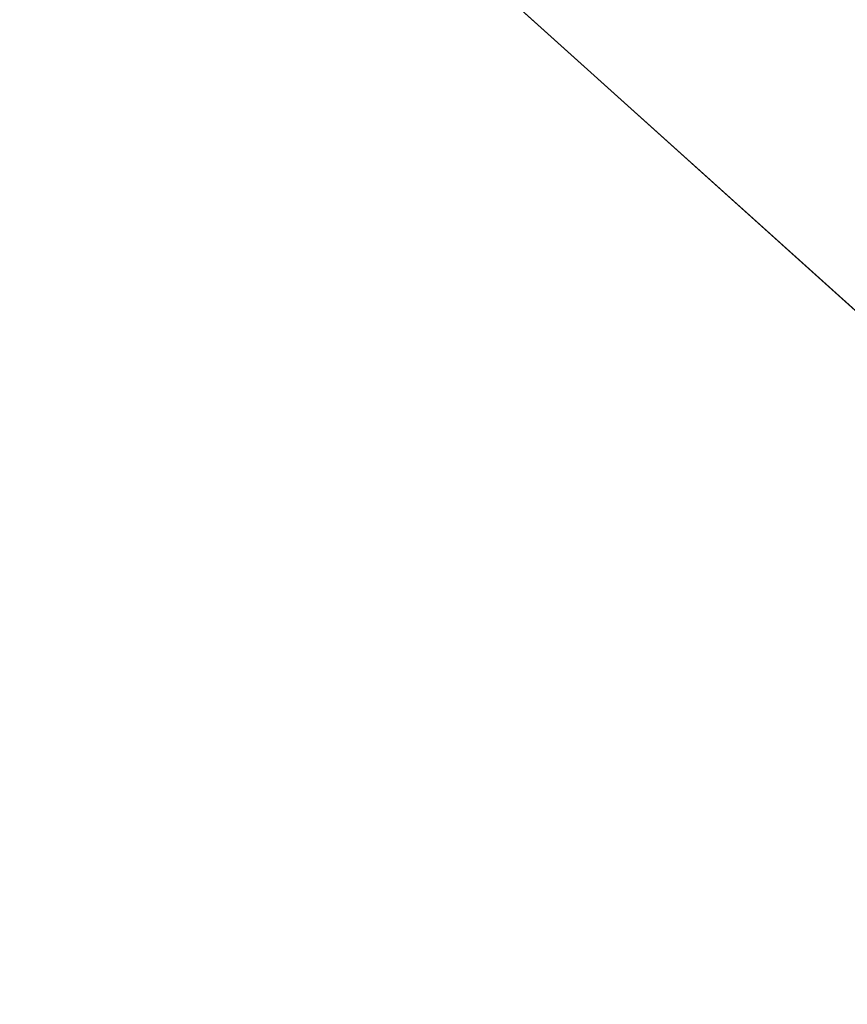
# Model space of a CAD drawing. Header units: millimetres. Extents: x -25.5 to 58.1, y -24 to 24.
# Tile 181 of 256: x -14.4276 to -14.3705, y -14.7635 to -14.6955. Entities that reach past the tile are written whole.
import ezdxf

# ---------------------------------------------------------------- set-up
doc = ezdxf.new("R2010")
doc.units = ezdxf.units.MM
doc.layers.add('1', color=7, linetype='CONTINUOUS', true_color=0xffffff)

msp = doc.modelspace()

# ---------------------------------------------------------------- linework, layer by layer
at = {"layer": '1', "color": 30, "linetype": 'Continuous', "lineweight": 13, "extrusion": (0, 0, -1)}
for centre in [(0.308248, 0.561905, -0.28359), (0.308248, 0.561905, -2.78359)]:
    msp.add_circle(centre, 15.3, dxfattribs=at)
at = {"layer": '1', "color": 252, "linetype": 'Continuous', "lineweight": 13, "extrusion": (0, 0, -1)}
msp.add_circle((0.308248, 0.561905, -1.93359), 15.29, dxfattribs=at)
at = {"layer": '1', "color": 252, "linetype": 'Continuous', "lineweight": 13}
msp.add_circle((-0.308248, 0.561905, 0.43359), 15.29, dxfattribs=at)
at = {"layer": '1', "color": 3, "linetype": 'Continuous', "lineweight": 13}
for points in [[(-10.187375, -13.609459, 37.999999), (-13.609459, -10.187375, 37.999999), (-14.86, -14.27436, 37.999999), (-14.365572, -14.719544, 37.999999)], [(-14.365572, -14.719544, 34.499999), (-14.365572, -14.719544, 37.999999), (-14.86, -14.27436, 37.999999), (-14.86, -14.27436, 34.499999)]]:
    msp.add_3dface(points, dxfattribs=at)
at = {"layer": '1', "color": 11, "linetype": 'Continuous', "lineweight": 13}
for points in [[(-11.154545, -13.764816, 20), (-14.378437, -15.878163, 24.218183), (-14.370425, -15.495698, 23.860263)], [(-14.378437, -15.878163, 24.218183), (-11.154545, -13.764816, 20), (-14.27316, -16.248966, 24.485437)]]:
    msp.add_3dface(points, dxfattribs=at)

doc.saveas('drawing.dxf')
